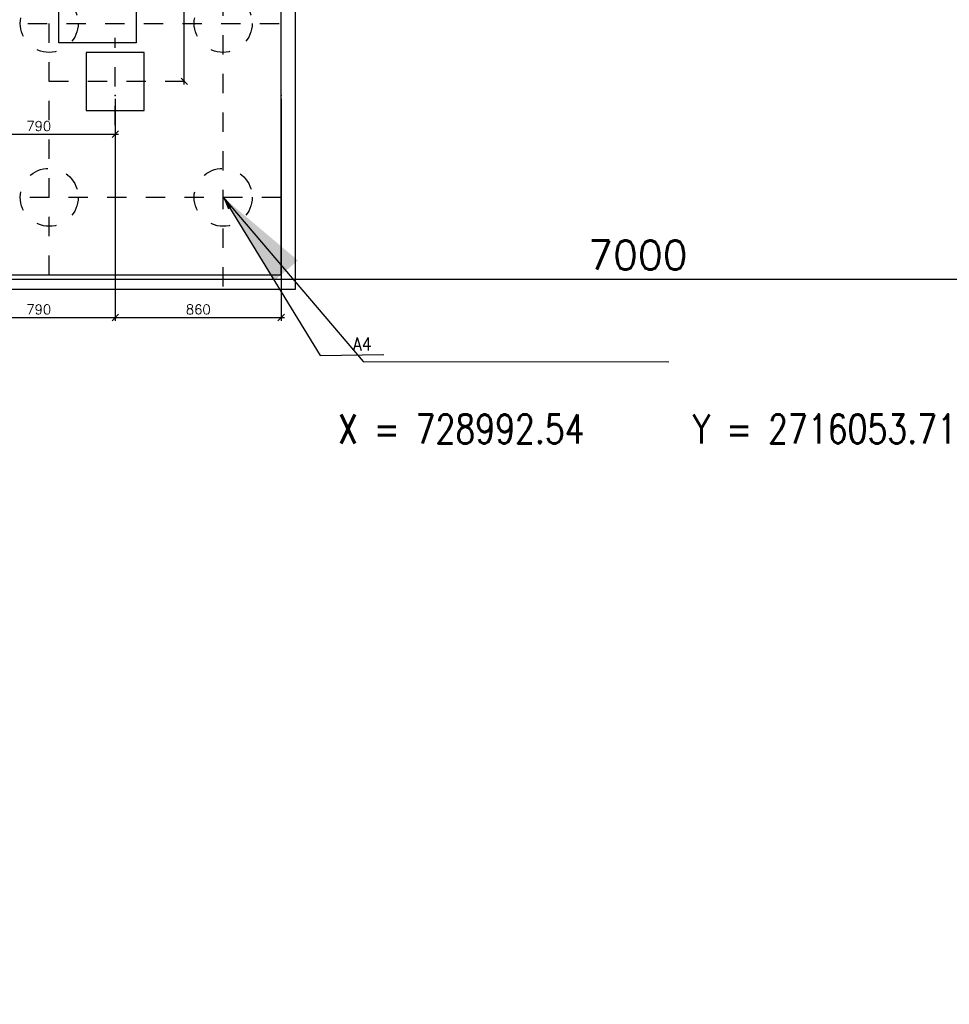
# Model space of a CAD drawing. Header units: inches. Extents: x 727810 to 1461440, y 2714588 to 5435005.
# Tile 123 of 233: x 728991.49 to 728996.3, y 2716049.53 to 2716054.63. Entities that reach past the tile are written whole.
import ezdxf
from ezdxf.enums import TextEntityAlignment as Align

# ---------------------------------------------------------------- set-up
doc = ezdxf.new("R2010")
doc.units = ezdxf.units.IN
doc.header["$MEASUREMENT"] = 0
doc.linetypes.add('CENTER', pattern=[2, 1.25, -0.25, 0.25, -0.25])
doc.linetypes.add('HIDDEN', pattern=[0.375, 0.25, -0.125])
doc.layers.add('DETAILS', color=7, linetype='Continuous')
doc.layers.add('Inverter Room', color=7, linetype='Continuous')
doc.styles.add('ROMANS', font='ROMANS.shx', dxfattribs={"height": 10})
doc.styles.get("Standard").update_dxf_attribs({"font": 'arial.ttf'})
doc.dimstyles.new('AM_ISO$7', dxfattribs={"dimtxt": 3.5, "dimasz": 3.5, "dimexe": 1, "dimexo": 1, "dimgap": 1.5, "dimtad": 1, "dimdsep": 46, "dimtxsty": 'Standard', "dimcen": 0, "dimclrd": 256, "dimclre": 256, "dimclrt": 2, "dimadec": 0, "dimazin": 2, "dimtp": 0.1, "dimtm": 0.1, "dimtfac": 0.71, "dimtdec": 3, "dimtmove": 0, "dimatfit": 3, "dimfxl": 1, "dimlwd": -1, "dimlwe": -1, "dimarcsym": 1})
doc.dimstyles.new('ROMANS$0', dxfattribs={"dimscale": 100, "dimtxt": 100, "dimasz": 1, "dimexe": 0.5, "dimexo": 0.5, "dimgap": 0.5, "dimtad": 1, "dimdec": 0, "dimrnd": 5, "dimdsep": 46, "dimtxsty": 'ROMANS', "dimblk": 'OBLIQUE', "dimcen": 1, "dimdle": 0.5, "dimclrd": 6, "dimclre": 6, "dimclrt": 3, "dimadec": 0, "dimazin": 0, "dimtfac": 1, "dimtdec": 0, "dimtix": 1, "dimtmove": 0, "dimatfit": 3, "dimldrblk": 'OBLIQUE', "dimfxl": 1, "dimtolj": 1, "dimtzin": 0, "dimarcsym": 0})
doc.dimstyles.new('ROMANS$7', dxfattribs={"dimscale": 100, "dimtxt": 2.5, "dimasz": 2, "dimexe": 20, "dimexo": 20, "dimgap": 0.5, "dimtad": 1, "dimdec": 0, "dimrnd": 5, "dimzin": 0, "dimdsep": 46, "dimtxsty": 'ROMANS', "dimcen": 0.09, "dimdle": 20, "dimclrd": 256, "dimclre": 256, "dimclrt": 3, "dimadec": 0, "dimazin": 0, "dimtfac": 20, "dimtdec": 0, "dimtix": 1, "dimtmove": 2, "dimatfit": 3, "dimfxl": 1, "dimtolj": 1, "dimtzin": 0, "dimarcsym": 0})

# ---------------------------------------------------------------- blocks, each defined once
blk = doc.blocks.new('_Oblique')
at = {"color": 0, "linetype": 'ByBlock', "lineweight": -2}
blk.add_line((-0.5, -0.5), (0.5, 0.5), dxfattribs=at)
blk = doc.blocks.new('*D61')
at = {"layer": 'Inverter Room', "color": 6, "lineweight": -2, "ltscale": 0.5, "transparency": 16777216}
for p, q in [((2053905.3, -2541210.4), (2061005.3, -2541210.4)), ((2053955.3, -2541219.8), (2053955.3, -2541260.4)), ((2060955.3, -2541219.8), (2060955.3, -2541260.4))]:
    blk.add_line(p, q, dxfattribs=at)
at = {"layer": 'Inverter Room', "color": 0, "ltscale": 0.5, "transparency": 16777216}
for p in [(2053955.3, -2541169.8), (2060955.3, -2541169.8), (2060955.3, -2541210.4)]:
    blk.add_point(p, dxfattribs=at)
at = {"layer": 'Inverter Room', "color": 6, "lineweight": -2, "ltscale": 0.5, "transparency": 16777216, "xscale": 100, "yscale": 100, "zscale": 100, "rotation": 180}
blk.add_blockref('_Oblique', (2053955.3, -2541210.4), dxfattribs=at)
at = {"layer": 'Inverter Room', "color": 6, "lineweight": -2, "ltscale": 0.5, "transparency": 16777216, "xscale": 100, "yscale": 100, "zscale": 100}
blk.add_blockref('_Oblique', (2060955.3, -2541210.4), dxfattribs=at)
at = {"layer": 'Inverter Room', "color": 3, "ltscale": 0.5, "transparency": 16777216, "insert": (2057455.3, -2541085.4), "char_height": 150, "attachment_point": 5, "style": 'ROMANS', "bg_fill": 3, "box_fill_scale": 1.25, "bg_fill_color": 256, "bg_fill_true_color": 13158600, "bg_fill_transparency": 0}
blk.add_mtext('\\A1;7000', dxfattribs=at)
blk = doc.blocks.new('*D103')
at = {"layer": 'Inverter Room', "color": 6, "lineweight": -2, "transparency": 16777216}
for p, q in [((2650370, -2600063), (2650370, -2596363)), ((2650320, -2596413), (2650320, -2596413)), ((2650320, -2600013), (2650320, -2600013))]:
    blk.add_line(p, q, dxfattribs=at)
at = {"layer": 'Inverter Room', "color": 0, "transparency": 16777216}
for p in [(2650370, -2596413), (2650370, -2596413), (2650370, -2600013)]:
    blk.add_point(p, dxfattribs=at)
at = {"layer": 'Inverter Room', "color": 6, "lineweight": -2, "transparency": 16777216, "xscale": 100, "yscale": 100, "zscale": 100}
for p, rotation in [((2650370, -2596413), 90.00202237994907), ((2650370, -2600013), 270.002022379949)]:
    blk.add_blockref('_Oblique', p, dxfattribs=dict(at, rotation=rotation))
at = {"layer": 'Inverter Room', "color": 3, "transparency": 16777216, "insert": (2650495, -2598213), "char_height": 150, "attachment_point": 5, "rotation": 270.002, "style": 'ROMANS'}
blk.add_mtext('\\A1;1200', dxfattribs=at)
blk = doc.blocks.new('*D129')
at = {"layer": 'Inverter Room', "color": 6, "lineweight": -2, "transparency": 16777216}
for p, q in [((2646874, -2600833), (2649350, -2600833)), ((2649300, -2600741), (2649300, -2600883))]:
    blk.add_line(p, q, dxfattribs=at)
at = {"layer": 'Inverter Room', "color": 0, "transparency": 16777216}
for p in [(2646924, -2600833), (2649300, -2600691), (2649300, -2600833)]:
    blk.add_point(p, dxfattribs=at)
at = {"layer": 'Inverter Room', "color": 6, "lineweight": -2, "transparency": 16777216, "xscale": 100, "yscale": 100, "zscale": 100, "rotation": 180}
blk.add_blockref('_Oblique', (2646924, -2600833), dxfattribs=at)
at = {"layer": 'Inverter Room', "color": 6, "lineweight": -2, "transparency": 16777216, "xscale": 100, "yscale": 100, "zscale": 100}
blk.add_blockref('_Oblique', (2649300, -2600833), dxfattribs=at)
at = {"layer": 'Inverter Room', "color": 3, "transparency": 16777216, "insert": (2648112, -2600708), "char_height": 150, "attachment_point": 5, "style": 'ROMANS'}
blk.add_mtext('\\A1;790', dxfattribs=at)
blk = doc.blocks.new('*D108')
at = {"layer": 'Inverter Room', "color": 6, "lineweight": -2, "transparency": 16777216}
for p, q in [((2646924, -2600285), (2646924, -2603730)), ((2649300, -2600285), (2649300, -2603730)), ((2646874, -2603680), (2649350, -2603680))]:
    blk.add_line(p, q, dxfattribs=at)
at = {"layer": 'Inverter Room', "color": 0, "transparency": 16777216}
for p in [(2646924, -2600235), (2649300, -2600235), (2649300, -2603680)]:
    blk.add_point(p, dxfattribs=at)
at = {"layer": 'Inverter Room', "color": 6, "lineweight": -2, "transparency": 16777216, "xscale": 100, "yscale": 100, "zscale": 100, "rotation": 180}
blk.add_blockref('_Oblique', (2646924, -2603680), dxfattribs=at)
at = {"layer": 'Inverter Room', "color": 6, "lineweight": -2, "transparency": 16777216, "xscale": 100, "yscale": 100, "zscale": 100}
blk.add_blockref('_Oblique', (2649300, -2603680), dxfattribs=at)
at = {"layer": 'Inverter Room', "color": 3, "transparency": 16777216, "insert": (2648112, -2603555), "char_height": 150, "attachment_point": 5, "style": 'ROMANS'}
blk.add_mtext('\\A1;790', dxfattribs=at)
blk = doc.blocks.new('*D109')
at = {"layer": 'Inverter Room', "color": 6, "lineweight": -2, "transparency": 16777216}
for p, q in [((2649300, -2600283), (2649300, -2603730)), ((2651874, -2600283), (2651874, -2603730)), ((2649250, -2603680), (2651924, -2603680))]:
    blk.add_line(p, q, dxfattribs=at)
at = {"layer": 'Inverter Room', "color": 0, "transparency": 16777216}
for p in [(2649300, -2600233), (2651874, -2600233), (2651874, -2603680)]:
    blk.add_point(p, dxfattribs=at)
at = {"layer": 'Inverter Room', "color": 6, "lineweight": -2, "transparency": 16777216, "xscale": 100, "yscale": 100, "zscale": 100, "rotation": 180}
blk.add_blockref('_Oblique', (2649300, -2603680), dxfattribs=at)
at = {"layer": 'Inverter Room', "color": 6, "lineweight": -2, "transparency": 16777216, "xscale": 100, "yscale": 100, "zscale": 100}
blk.add_blockref('_Oblique', (2651874, -2603680), dxfattribs=at)
at = {"layer": 'Inverter Room', "color": 3, "transparency": 16777216, "insert": (2650587, -2603555), "char_height": 150, "attachment_point": 5, "style": 'ROMANS'}
blk.add_mtext('\\A1;860', dxfattribs=at)
blk = doc.blocks.new('A$C2E5B4F4A')
at = {"layer": 'Inverter Room', "ltscale": 0.5}
dim = blk.add_linear_dim(base=(-23836.9, -3431), p1=(-30836.9, -3390.4), p2=(-23836.9, -3390.4), dimstyle='ROMANS$0', override={"dimtxt": 150, "dimtfill": 1, "dimarcsym": 1}, dxfattribs=at)
dim.commit()
dim.dimension.update_dxf_attribs({"geometry": '*D61', "text_midpoint": (-27336.9, -3306), "insert": (-2084792.2, 2537779.4)})
blk = doc.blocks.new('it2')
at = {"layer": 'Inverter Room', "linetype": 'CENTER', "ltscale": 3}
for p, q in [((2648273.9, -2603015.6, -744), (2648274, -2589611.7, -144)), ((2650973.7, -2603195.6, -744), (2650973.6, -2589630.7, -144)), ((2641944.3, -2599113.2), (2651843.6, -2599113.2)), ((2649299.6, -2600691.3), (2649299.5, -2599339.3)), ((2648274, -2600013.2), (2650672.6, -2600013.2)), ((2641974.4, -2601813.2), (2651873.6, -2601813.2))]:
    blk.add_line(p, q, dxfattribs=at)
at = {"layer": 'Inverter Room', "color": 8}
blk.add_lwpolyline([(2652098.6, -2603240.6), (2652098.7, -2589585.9), (2641749.4, -2589585.9), (2641749.3, -2603240.6)], close=True, dxfattribs=at)
at = {"layer": 'Inverter Room', "color": 4}
blk.add_lwpolyline([(2651873.6, -2603015.6), (2651873.7, -2589810.9), (2641974.4, -2589810.9), (2641974.3, -2603015.6)], close=True, dxfattribs=at)
at = {"layer": 'Inverter Room', "color": 2}
blk.add_lwpolyline([(2649624.2, -2599415.7), (2648424.2, -2599415.7), (2648424.2, -2593413.2), (2649624.2, -2593413.2)], close=True, dxfattribs=at)
at = {"layer": 'Inverter Room', "ltscale": 0.5}
blk.add_lwpolyline([(2648849.5, -2600465.3), (2649749.5, -2600465.3), (2649749.5, -2599565.3), (2648849.5, -2599565.3)], close=True, dxfattribs=at)
at = {"layer": 'Inverter Room', "color": 8, "linetype": 'HIDDEN', "ltscale": 7}
for centre in [(2648273.9, -2599113.2), (2650973.7, -2599113.2), (2648273.9, -2601813.2), (2650973.7, -2601813.2)]:
    blk.add_circle(centre, 450, dxfattribs=at)
at = {"layer": 'Inverter Room', "color": 3, "linetype": 'Continuous', "style": 'ROMANS', "width": 0.9}
blk.add_text('A4', height=200, dxfattribs=at).set_placement((2653132.6, -2604191.8), align=Align.CENTER)
at = {"layer": 'Inverter Room'}
dim = blk.add_aligned_dim(p1=(2650370.3, -2600013.2), p2=(2650370.2, -2596413.2), distance=0, dimstyle='ROMANS$0', override={"dimlfac": 0.33333, "dimfxl": 75, "dimarcsym": 2}, dxfattribs=at)
dim.commit()
dim.dimension.update_dxf_attribs({"geometry": '*D103', "text_midpoint": (2650495.2, -2598213.2)})
for base, p1, p2, picture, middle in [((2649299.5, -2603680.1), (2646924.1, -2600234.8), (2649299.5, -2600234.9), '*D108', (2648111.8, -2603555.1)), ((2651873.6, -2603680.1), (2649299.5, -2600232.9), (2651873.6, -2600232.9), '*D109', (2650586.6, -2603555.1)), ((2649299.6, -2600833.3), (2646924.1, -2600833.3), (2649299.6, -2600691.3), '*D129', (2648111.8, -2600708.3))]:
    dim = blk.add_linear_dim(base=base, p1=p1, p2=p2, dimstyle='ROMANS$0', override={"dimlfac": 0.33333, "dimfxl": 75, "dimarcsym": 2}, dxfattribs=at)
    dim.commit()
    dim.dimension.update_dxf_attribs({"geometry": picture, "text_midpoint": middle})
at = {"layer": 'Inverter Room', "ltscale": 0.5}
blk.add_leader([(2650973.7, -2601813.2, -682.9), (2652478.8, -2604267.6, -682.9), (2653469.2, -2604251.5, -682.9)], dimstyle='ROMANS$7', override={"dimtxt": 150, "dimgap": 0.5, "dimtad": 0, "dimtfill": 1, "dimarcsym": 1}, dxfattribs=at)

msp = doc.modelspace()

# ---------------------------------------------------------------- leaders
at = {"color": 3, "lineweight": 40}
msp.add_leader([(728992.54336, 2716053.70898, 0.65034), (728993.26742, 2716052.85941, 0.65034), (728994.84796, 2716052.8578, 0.65034)], dimstyle='AM_ISO$7', override={"dimasz": 0.5, "dimgap": 1.5, "dimtad": 0}, dxfattribs=at)

# ---------------------------------------------------------------- next in the draw order: block references
at = {"color": 0, "lineweight": -3, "xscale": 0.001, "yscale": 0.001, "zscale": 0.001}
msp.add_blockref('A$C2E5B4F4A', (729022.02567, 2716056.71575, 0.43898), dxfattribs=at)

# ---------------------------------------------------------------- next in the draw order: block references
at = {"layer": 'Inverter Room', "xscale": 0.0003333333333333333, "yscale": 0.0003333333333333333, "zscale": 0.0003333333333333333}
msp.add_blockref('it2', (728108.88545, 2716920.98006, 0.87796), dxfattribs=at)

# ---------------------------------------------------------------- next in the draw order: texts
at = {"layer": 'DETAILS', "color": 3, "style": 'ROMANS', "width": 0.8}
msp.add_text('X = 728992.54     Y = 2716053.71', height=0.15, dxfattribs=at).set_placement((728993.13767, 2716052.43564, 0.65034))

# ---------------------------------------------------------------- next in the draw order: leaders
at = {"layer": 'Inverter Room', "ltscale": 0.5}
msp.add_leader([(728920.51817, 2716090.90821, 0.21638), (728921.01984, 2716090.09008, 0.21638), (728921.34999, 2716090.09544, 0.21638)], dimstyle='ROMANS$7', override={"dimtxt": 150, "dimgap": 0.5, "dimtad": 0, "dimtfill": 1, "dimarcsym": 1}, dxfattribs=at)

doc.saveas('drawing.dxf')
